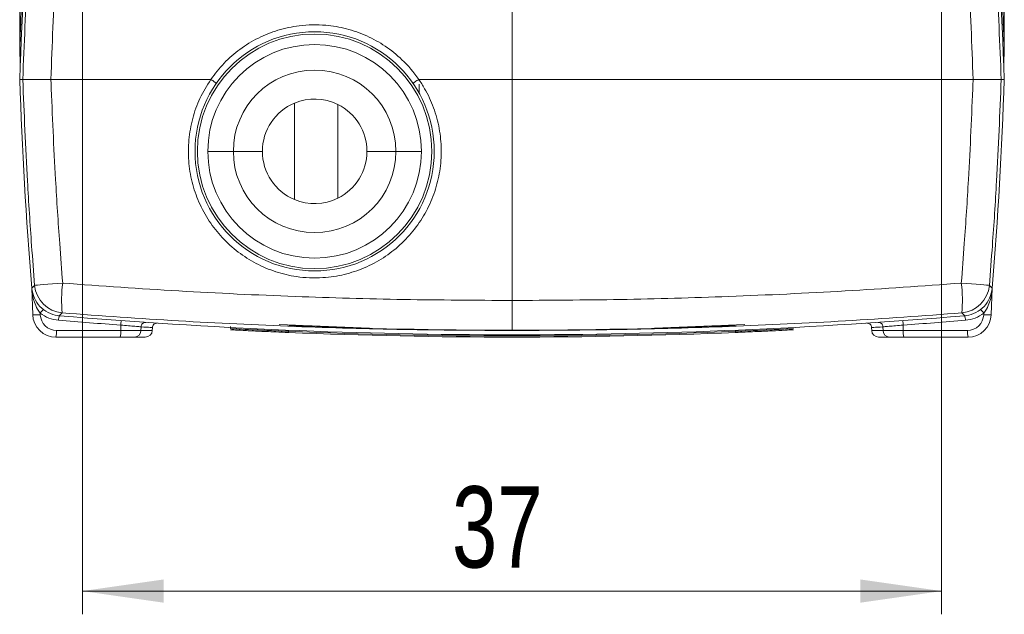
# Model space of a CAD drawing. Header units: millimetres. Extents: x 5 to 415, y 5 to 292.
# Tile 19 of 57: x 78 to 121, y 175 to 201. Entities that reach past the tile are written whole.
import ezdxf

# ---------------------------------------------------------------- set-up
doc = ezdxf.new("R2010")
doc.units = ezdxf.units.MM
doc.linetypes.add('CENTERX2', pattern=[20.32, 12.7, -2.54, 2.54, -2.54])
doc.styles.add('SLDTEXTSTYLE0', font='TXT', dxfattribs={"width": 0.75})
doc.dimstyles.new('SLDDIMSTYLE3', dxfattribs={"dimtxt": 3.5, "dimasz": 3.5, "dimexe": 0, "dimexo": 0.0625, "dimgap": 0.875, "dimtad": 1, "dimrnd": 1e-09, "dimzin": 12, "dimdsep": 46, "dimtxsty": 'SLDTEXTSTYLE0', "dimsah": 1, "dimcen": 0.09, "dimadec": 0, "dimazin": 3, "dimtfac": 1, "dimtofl": 0, "dimtmove": 0, "dimatfit": 3, "dimfxl": 1, "dimfrac": 2, "dimtolj": 1, "dimtzin": 12, "dimarcsym": 0})

# ---------------------------------------------------------------- blocks, each defined once
blk = doc.blocks.new('_D_5')
at = {"color": 7, "linetype": 'Continuous', "lineweight": 0}
for p, q in [((118.023, 215.926), (118.023, 175.455)), ((81.023, 212.176), (81.023, 175.455)), ((81.023, 176.455), (118.023, 176.455))]:
    blk.add_line(p, q, dxfattribs=at)
for points in [[(81.023, 176.455), (84.523, 175.955), (84.523, 176.955)], [(118.023, 176.455), (114.523, 176.955), (114.523, 175.955)]]:
    blk.add_solid(points, dxfattribs=at)
at = {"color": 7, "linetype": 'Continuous', "lineweight": 0, "insert": (96.936, 180.967), "char_height": 3.5, "attachment_point": 1, "style": 'SLDTEXTSTYLE0'}
blk.add_mtext('37', dxfattribs=at)

msp = doc.modelspace()

# ---------------------------------------------------------------- linework, layer by layer
at = {"color": 7, "linetype": 'Continuous', "lineweight": 15}
for p, q in [((78.323, 199.832), (78.323, 223.426)), ((120.723, 199.832), (120.723, 223.426)), ((99.523, 208.009), (99.523, 198.489)), ((78.454, 198.489), (78.323, 198.489)), ((79.667, 198.489), (86.552, 198.489)), ((95.508, 198.489), (95.508, 198.489)), ((95.508, 198.489), (98.828, 198.489)), ((98.828, 198.489), (99.523, 198.489)), ((100.218, 198.489), (99.523, 198.489)), ((99.523, 198.489), (99.523, 188.969)), ((119.378, 198.489), (100.218, 198.489)), ((120.591, 198.489), (120.723, 198.489)), ((95.523, 197.893), (95.523, 198.284)), ((90.156, 193.312), (90.156, 197.465)), ((92.023, 193.373), (92.023, 197.404)), ((86.423, 195.389), (87.523, 195.389)), ((88.773, 195.389), (87.523, 195.389)), ((94.523, 195.389), (93.273, 195.389)), ((94.523, 195.389), (95.623, 195.389)), ((78.844, 189.499), (78.844, 189.495)), ((78.884, 188.354), (78.844, 189.495)), ((120.161, 188.354), (120.201, 189.495)), ((120.201, 189.499), (120.201, 189.495)), ((99.523, 188.969), (99.523, 187.674)), ((79.208, 188.423), (79.21, 188.354)), ((80.026, 188.309), (80.031, 188.309)), ((119.019, 188.309), (119.015, 188.309)), ((119.838, 188.423), (119.835, 188.354)), ((82.673, 187.678), (82.674, 187.907)), ((83.546, 187.678), (83.551, 187.833)), ((87.397, 187.756), (87.402, 187.85)), ((89.493, 187.927), (93.38, 187.77)), ((109.55, 187.927), (105.665, 187.77)), ((115.499, 187.678), (115.494, 187.833)), ((116.372, 187.678), (116.372, 187.907)), ((79.91, 187.678), (82.673, 187.678)), ((82.673, 187.678), (83.546, 187.678)), ((84.033, 187.678), (84.037, 187.8)), ((115.008, 187.8), (115.013, 187.678)), ((116.372, 187.678), (115.499, 187.678)), ((119.136, 187.678), (116.372, 187.678)), ((82.647, 187.389), (79.883, 187.389)), ((83.261, 187.389), (82.647, 187.389)), ((83.733, 187.389), (83.261, 187.389)), ((115.312, 187.389), (115.785, 187.389)), ((115.785, 187.389), (116.398, 187.389)), ((116.398, 187.389), (119.162, 187.389))]:
    msp.add_line(p, q, dxfattribs=at)
at = {"color": 7, "linetype": 'CENTERX2', "lineweight": 0}
msp.add_line((81.023, 187.904), (81.023, 195.981), dxfattribs=at)
at = {"color": 8, "linetype": 'Continuous', "lineweight": 15}
for p, q in [((83.546, 187.678), (84.033, 187.678)), ((89.895, 187.639), (89.897, 187.688)), ((89.897, 187.639), (89.895, 187.589)), ((109.151, 187.639), (109.148, 187.688)), ((109.148, 187.639), (109.151, 187.589)), ((115.499, 187.678), (115.013, 187.678))]:
    msp.add_line(p, q, dxfattribs=at)
at = {"color": 7, "linetype": 'Continuous', "lineweight": 15, "flags": 128}
for points in [[(78.844, 189.495), (78.944, 189.595), (78.967, 189.618)], [(80.174, 189.715), (79.947, 189.697), (79.73, 189.679), (79.53, 189.663), (79.352, 189.649), (79.202, 189.637), (79.086, 189.627), (79.007, 189.621), (78.967, 189.618)], [(118.871, 189.715), (119.098, 189.697), (119.315, 189.679), (119.516, 189.663), (119.693, 189.649), (119.843, 189.637), (119.959, 189.627), (120.038, 189.621), (120.079, 189.618)], [(120.201, 189.495), (120.101, 189.595), (120.079, 189.618)], [(80.149, 188.431), (80.127, 188.409), (80.026, 188.309)], [(118.896, 188.431), (118.919, 188.409), (119.019, 188.309)]]:
    msp.add_lwpolyline(points, dxfattribs=at)
at = {"color": 7, "linetype": 'Continuous', "lineweight": 15}
for radius in [5.15, 5.05]:
    msp.add_circle((91.023, 195.389), radius, dxfattribs=at)
for centre, radius, start, end in [((273.704, 193.009), 195.5, 175.36077, 178), ((-74.658, 193.009), 195.5, 2, 4.63923), ((273.704, 191.666), 195.5, 175.36077, 178), ((-74.658, 191.666), 195.5, 2, 4.63923), ((273.704, 206.655), 195.5, 182, 182.197), ((91.023, 195.389), 4.6, 0, 180), ((-74.658, 206.655), 195.5, 357.803, 358), ((91.023, 195.389), 3.5, 0, 180), ((273.704, 205.312), 195.5, 182, 184.63923), ((-74.658, 205.312), 195.5, 355.36077, 358), ((91.023, 195.389), 2.25, 63.6047, 112.6598), ((91.023, 195.389), 2.25, 112.6598, 247.3402), ((91.023, 195.389), 2.25, 296.3953, 63.6047), ((91.023, 195.389), 4.6, 180, 0), ((91.023, 195.389), 3.5, 180, 0), ((91.023, 195.389), 2.25, 247.3402, 296.3953), ((80.268, 189.732), 1.306, 185.0233, 264.7916), ((86.333, 188.952), 6.206, 172.9376, 184.8142), ((112.712, 188.952), 6.206, 355.1858, 7.0624), ((118.777, 189.732), 1.306, 275.2084, 354.9767), ((78.644, 189.488), 0.2, 2, 4.6379), ((78.702, 189.488), 0.142, 1.0014, 4.6286), ((120.401, 189.488), 0.2, 175.3621, 178), ((120.343, 189.488), 0.142, 175.3714, 178.9986), ((79.047, 190.556), 2.208, 265.7676, 274.2324), ((79.883, 188.389), 1, 182, 270), ((79.703, 188.106), 0.588, 127.3047, 147.4711), ((80.122, 189.611), 1.5, 232.4213, 265.1805), ((79.91, 188.378), 0.7, 182, 270), ((80.549, 188.118), 0.552, 159.7236, 180.0949), ((99.523, 419.489), 232, 265.18047, 274.81953), ((118.497, 188.118), 0.552, 359.9051, 20.2764), ((118.923, 189.611), 1.5, 274.8195, 307.5787), ((119.136, 188.378), 0.7, 270, 358), ((119.162, 188.389), 1, 270, 358), ((119.342, 188.106), 0.588, 32.5289, 52.6953), ((119.998, 190.556), 2.208, 265.7676, 274.2324), ((99.505, 419.496), 232.2, 265.18047, 265.84313), ((83.227, 187.914), 0.553, 160.4302, 180.7401), ((83.747, 187.83), 0.196, 87.6216, 179.1429), ((84.237, 187.792), 0.2, 86.4415, 177.8551), ((99.523, 419.364), 231.675, 267.62092, 272.37908), ((114.808, 187.792), 0.2, 2.8847, 93.5585), ((115.299, 187.83), 0.196, 0.8571, 92.3784), ((115.818, 187.914), 0.553, 359.2599, 19.5698), ((99.54, 419.496), 232.2, 274.15687, 274.81953), ((79.069, 187.608), 0.843, 344.9163, 4.7701), ((81.833, 187.608), 0.843, 344.9147, 4.7709), ((83.253, 187.681), 0.292, 271.3976, 359.4587), ((83.733, 187.689), 0.3, 270, 358), ((99.523, 419.364), 231.925, 267.62077, 272.37923), ((99.523, 419.314), 231.925, 267.62077, 272.37923), ((115.312, 187.689), 0.3, 182, 270), ((115.792, 187.681), 0.292, 180.5413, 268.6024), ((117.212, 187.608), 0.843, 175.2291, 195.0853), ((119.976, 187.608), 0.843, 175.2299, 195.0837)]:
    msp.add_arc(centre, radius, start, end, dxfattribs=at)
for points, knots in [([(78.454, 198.489), (78.516, 199.997), (78.636, 202.956), (78.858, 205.911), (78.967, 207.36)], [0, 0, 0, 0, 0.509421, 1, 1, 1, 1]), ([(120.591, 198.489), (120.529, 199.997), (120.409, 202.956), (120.187, 205.911), (120.079, 207.36)], [0, 0, 0, 0, 0.509421, 1, 1, 1, 1]), ([(80.174, 207.262), (80.068, 205.822), (79.853, 202.9), (79.713, 199.973), (79.667, 198.489), (79.667, 198.489)], [0, 0, 0, 0, 0.492944, 0.999993, 1, 1, 1, 1]), ([(118.871, 207.262), (118.977, 205.822), (119.192, 202.9), (119.332, 199.973), (119.378, 198.489), (119.378, 198.489)], [0, 0, 0, 0, 0.492944, 0.999993, 1, 1, 1, 1]), ([(86.553, 198.489), (86.736, 198.728), (87.103, 199.208), (87.8, 199.805), (88.581, 200.285), (89.442, 200.628), (90.419, 200.837), (91.421, 200.857), (92.405, 200.689), (93.271, 200.384), (94.08, 199.934), (94.852, 199.317), (95.295, 198.793), (95.508, 198.489), (95.508, 198.489)], [0, 0, 0, 0, 0.0859398, 0.1720336, 0.2606214, 0.3467508, 0.4353807, 0.5446785, 0.6307504, 0.7193225, 0.8054147, 0.8940073, 0.9999944, 1, 1, 1, 1]), ([(79.667, 198.489), (79.637, 198.489), (79.461, 198.489), (79.147, 198.489), (78.793, 198.489), (78.536, 198.489), (78.481, 198.489), (78.454, 198.489)], [0, 0, 0, 0, 0.049958, 0.287614, 0.525127, 0.762562, 1, 1, 1, 1]), ([(78.967, 189.618), (78.922, 190.187), (78.806, 191.683), (78.614, 194.639), (78.515, 197.028), (78.454, 198.489)], [0, 0, 0, 0, 0.192893, 0.506521, 1, 1, 1, 1]), ([(79.667, 198.489), (79.667, 198.489), (79.669, 198.437), (79.723, 197), (79.83, 194.64), (80.015, 191.768), (80.13, 190.281), (80.174, 189.715)], [0, 0, 0, 0, 0.000007, 0.017622, 0.491038, 0.806177, 1, 1, 1, 1]), ([(95.508, 198.489), (95.508, 198.489), (95.597, 198.357), (95.845, 197.969), (96.169, 197.266), (96.411, 196.38), (96.501, 195.458), (96.435, 194.542), (96.215, 193.641), (95.851, 192.799), (95.345, 192.022), (94.723, 191.348), (93.989, 190.783), (93.179, 190.353), (92.299, 190.063), (91.313, 189.913), (90.312, 189.954), (89.341, 190.181), (88.494, 190.538), (87.713, 191.036), (87.032, 191.652), (86.46, 192.381), (86.022, 193.188), (85.722, 194.066), (85.576, 194.972), (85.583, 195.898), (85.747, 196.805), (86.058, 197.69), (86.386, 198.22), (86.552, 198.489)], [0, 0, 0, 0, 0.000003, 0.020075, 0.058289, 0.09761, 0.135829, 0.175154, 0.213367, 0.252688, 0.290889, 0.330197, 0.368384, 0.40768, 0.445862, 0.485152, 0.53354, 0.571761, 0.611091, 0.649323, 0.688664, 0.726901, 0.766247, 0.804463, 0.843786, 0.881974, 0.921269, 0.960054, 1, 1, 1, 1]), ([(86.552, 198.489), (86.552, 198.489), (86.552, 198.489), (86.553, 198.489), (86.553, 198.489)], [0, 0, 0, 0, 0.559219, 1, 1, 1, 1]), ([(86.787, 198.318), (86.786, 198.319), (86.784, 198.322), (86.757, 198.343), (86.707, 198.38), (86.635, 198.431), (86.58, 198.469), (86.553, 198.489)], [0, 0, 0, 0, 0.152452, 0.341619, 0.561079, 0.78054, 1, 1, 1, 1]), ([(86.553, 198.489), (86.553, 198.489), (86.553, 198.489), (86.553, 198.489), (86.553, 198.489)], [0, 0, 0, 0, 0.640384, 1, 1, 1, 1]), ([(95.508, 198.489), (95.481, 198.469), (95.425, 198.431), (95.351, 198.38), (95.307, 198.35), (95.269, 198.325), (95.263, 198.321), (95.258, 198.318)], [0, 0, 0, 0, 0.213764, 0.42753, 0.641293, 0.708769, 1, 1, 1, 1]), ([(95.508, 198.489), (95.508, 198.489), (95.508, 198.489), (95.508, 198.489), (95.508, 198.489)], [0, 0, 0, 0, 0.554942, 1, 1, 1, 1]), ([(119.378, 198.489), (119.378, 198.489), (119.377, 198.437), (119.322, 197), (119.215, 194.64), (119.031, 191.768), (118.915, 190.281), (118.871, 189.715)], [0, 0, 0, 0, 0.000007, 0.017622, 0.491038, 0.806177, 1, 1, 1, 1]), ([(119.378, 198.489), (119.409, 198.489), (119.584, 198.489), (119.898, 198.489), (120.252, 198.489), (120.51, 198.489), (120.564, 198.489), (120.591, 198.489)], [0, 0, 0, 0, 0.049958, 0.287614, 0.525127, 0.762562, 1, 1, 1, 1]), ([(120.079, 189.618), (120.123, 190.187), (120.239, 191.683), (120.432, 194.639), (120.53, 197.028), (120.591, 198.489)], [0, 0, 0, 0, 0.192893, 0.506521, 1, 1, 1, 1]), ([(80.174, 189.715), (81.841, 189.595), (85.175, 189.356), (90.07, 189.132), (94.854, 188.992), (97.966, 188.977), (99.523, 188.969)], [0, 0, 0, 0, 0.259043, 0.518261, 0.75906, 1, 1, 1, 1]), ([(118.871, 189.715), (117.204, 189.595), (113.871, 189.356), (108.975, 189.132), (104.191, 188.992), (101.079, 188.977), (99.523, 188.969)], [0, 0, 0, 0, 0.259043, 0.518261, 0.75906, 1, 1, 1, 1]), ([(80.026, 188.309), (80.004, 188.312), (79.838, 188.329), (79.532, 188.427), (79.18, 188.693), (78.924, 189.062), (78.871, 189.351), (78.844, 189.495)], [0, 0, 0, 0, 0.036974, 0.277621, 0.518295, 0.759151, 1, 1, 1, 1]), ([(78.844, 189.49), (78.844, 189.491), (78.844, 189.493), (78.844, 189.495), (78.844, 189.495), (78.844, 189.495)], [0, 0, 0, 0, 0.470432, 0.788021, 1, 1, 1, 1]), ([(79.208, 188.423), (79.168, 188.479), (79.063, 188.629), (78.93, 188.946), (78.87, 189.227), (78.85, 189.413), (78.847, 189.449), (78.846, 189.473), (78.845, 189.485), (78.844, 189.49)], [0, 0, 0, 0, 0.176208, 0.462852, 0.884, 0.933851, 0.963943, 0.982603, 1, 1, 1, 1]), ([(119.019, 188.309), (119.041, 188.312), (119.208, 188.329), (119.513, 188.427), (119.866, 188.693), (120.121, 189.062), (120.174, 189.351), (120.201, 189.495)], [0, 0, 0, 0, 0.036974, 0.277621, 0.518295, 0.759151, 1, 1, 1, 1]), ([(119.838, 188.423), (119.878, 188.479), (119.982, 188.629), (120.115, 188.946), (120.176, 189.227), (120.195, 189.413), (120.198, 189.449), (120.2, 189.473), (120.2, 189.485), (120.201, 189.49)], [0, 0, 0, 0, 0.176208, 0.462852, 0.884, 0.933851, 0.963943, 0.982603, 1, 1, 1, 1]), ([(120.201, 189.49), (120.201, 189.491), (120.201, 189.493), (120.201, 189.495), (120.201, 189.495), (120.201, 189.495)], [0, 0, 0, 0, 0.470432, 0.788021, 1, 1, 1, 1]), ([(99.523, 187.674), (97.965, 187.682), (94.849, 187.699), (90.06, 187.841), (85.157, 188.068), (81.819, 188.31), (80.149, 188.431)], [0, 0, 0, 0, 0.240803, 0.481747, 0.740786, 1, 1, 1, 1]), ([(99.523, 187.674), (101.08, 187.682), (104.197, 187.699), (108.985, 187.841), (113.888, 188.068), (117.226, 188.31), (118.896, 188.431)], [0, 0, 0, 0, 0.240803, 0.481747, 0.740786, 1, 1, 1, 1]), ([(83.551, 187.833), (83.533, 187.834), (83.474, 187.839), (83.3, 187.853), (83.013, 187.877), (82.787, 187.897), (82.674, 187.907)], [0, 0, 0, 0, 0.132372, 0.421136, 0.71051, 1, 1, 1, 1]), ([(115.494, 187.833), (115.513, 187.834), (115.571, 187.839), (115.745, 187.853), (116.032, 187.877), (116.258, 187.897), (116.372, 187.907)], [0, 0, 0, 0, 0.132372, 0.421136, 0.71051, 1, 1, 1, 1]), ([(89.895, 187.639), (89.614, 187.651), (89.053, 187.675), (88.304, 187.71), (87.74, 187.738), (87.44, 187.754), (87.409, 187.755), (87.397, 187.756)], [0, 0, 0, 0, 0.214531, 0.429213, 0.643899, 0.858592, 1, 1, 1, 1]), ([(87.397, 187.706), (87.425, 187.704), (87.48, 187.702), (87.911, 187.679), (88.544, 187.648), (89.246, 187.616), (89.71, 187.596), (89.895, 187.589)], [0, 0, 0, 0, 0.214692, 0.429383, 0.644077, 0.858769, 1, 1, 1, 1]), ([(111.648, 187.756), (111.62, 187.754), (111.565, 187.752), (111.135, 187.729), (110.501, 187.698), (109.799, 187.666), (109.335, 187.646), (109.151, 187.639)], [0, 0, 0, 0, 0.214692, 0.429383, 0.644077, 0.858769, 1, 1, 1, 1]), ([(109.151, 187.589), (109.431, 187.601), (109.993, 187.625), (110.741, 187.66), (111.306, 187.688), (111.605, 187.704), (111.636, 187.705), (111.648, 187.706)], [0, 0, 0, 0, 0.214531, 0.429213, 0.643899, 0.858592, 1, 1, 1, 1])]:
    msp.add_open_spline(points, degree=3, knots=knots, dxfattribs=at)
at = {"color": 8, "linetype": 'Continuous', "lineweight": 15}
for points, knots in [([(84.02, 187.801), (84.01, 187.801), (83.988, 187.803), (83.705, 187.822), (83.551, 187.833)], [0, 0, 0, 0, 0.453696, 1, 1, 1, 1]), ([(115.025, 187.801), (115.035, 187.801), (115.057, 187.803), (115.34, 187.822), (115.494, 187.833)], [0, 0, 0, 0, 0.453659, 1, 1, 1, 1])]:
    msp.add_open_spline(points, degree=3, knots=knots, dxfattribs=at)

# ---------------------------------------------------------------- dimensions: what is measured, and where the dimension line sits
at = {"color": 7, "linetype": 'Continuous', "lineweight": 0}
dim = msp.add_linear_dim(base=(118.023, 176.455), p1=(81.023, 213.176), p2=(118.023, 216.926), dimstyle='SLDDIMSTYLE3', dxfattribs=at)
dim.commit()
dim.dimension.update_dxf_attribs({"geometry": '_D_5', "text_midpoint": (99.523, 176.455), "dimtype": 160})

doc.saveas('drawing.dxf')
